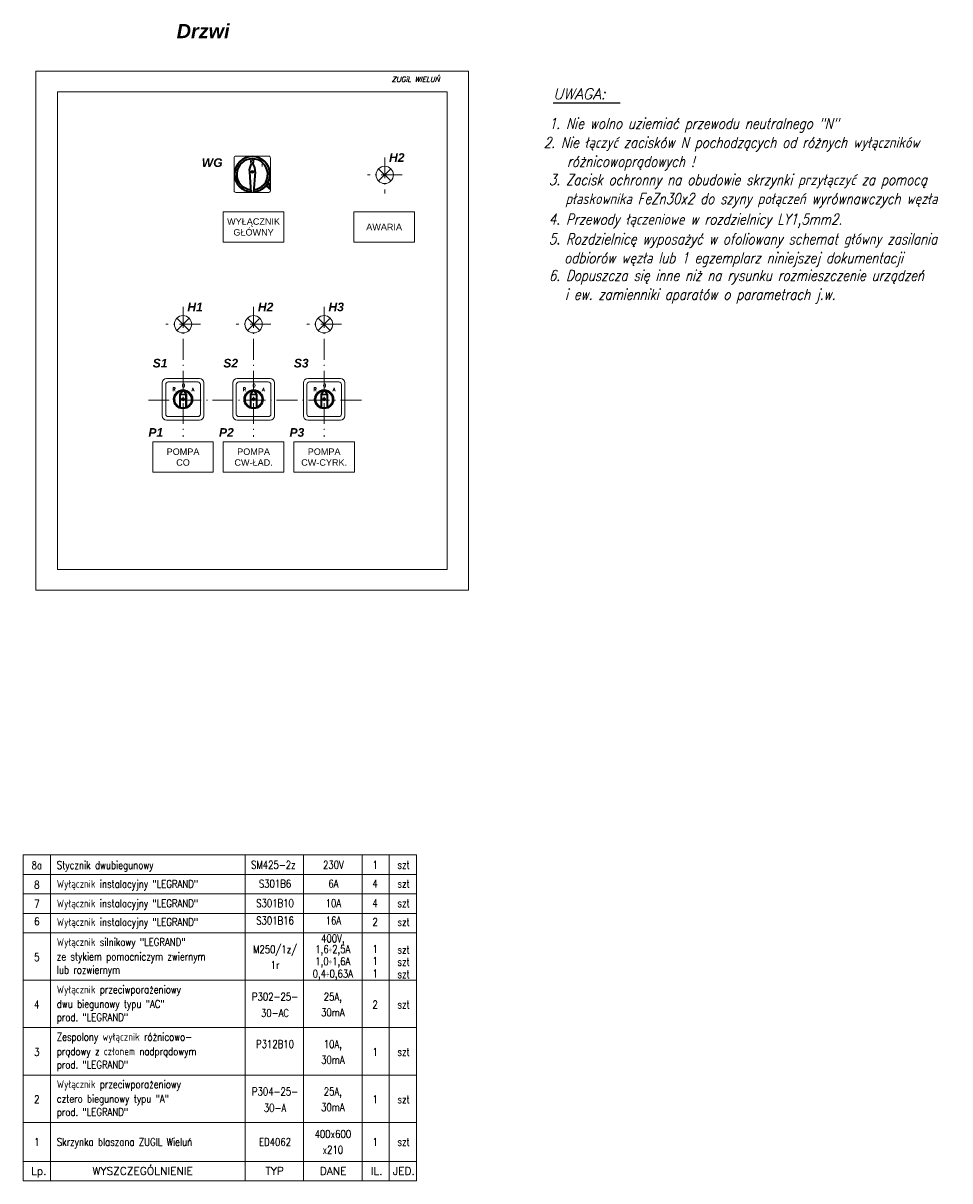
# Model space of a CAD drawing. Header units: millimetres. Extents: x 1282 to 1621, y -33 to 236.
# Tile 6 of 6: x 1407 to 1621, y -33 to 234. Entities that reach past the tile are written whole.
import ezdxf
from ezdxf.enums import TextEntityAlignment as Align

# ---------------------------------------------------------------- set-up
doc = ezdxf.new("R2010")
doc.units = ezdxf.units.MM
doc.header["$LTSCALE"] = 0.4
doc.linetypes.add('ACAD_ISO10W100', pattern=[18.5, 12, -3, 0.5, -3])
doc.linetypes.add('SOLID', pattern=[0])
doc.layers.get('0').update_dxf_attribs({"lineweight": 15})
for name, color, linetype, lineweight in [('1', 7, 'SOLID', 20), ('ramka', 42, 'Continuous', 20), ('schrack-details', 4, 'Continuous', 5), ('schrack-movparts', 5, 'Continuous', 35), ('schrack-others', 2, 'Continuous', 13), ('schrack-outline', 1, 'Continuous', 25), ('TEKST', 2, 'Continuous', 25)]:
    doc.layers.add(name, color=color, linetype=linetype, lineweight=lineweight)
doc.styles.add('logo', font='romand.shx', dxfattribs={"oblique": 15, "height": 1.5})
doc.styles.add('OPIS', font='simplex.shx', dxfattribs={"width": 0.7, "height": 10})
doc.styles.add('pd', font='arialbi.ttf', dxfattribs={"height": 3})
doc.styles.add('pmbk', font='arialbi.ttf', dxfattribs={"height": 2})
doc.styles.add('pmm', font='arial.ttf', dxfattribs={"height": 1.5})
doc.styles.add('romans', font='romans.shx', dxfattribs={"height": 2})

# ---------------------------------------------------------------- blocks, each defined once
blk = doc.blocks.new('IN8E1334')
at = {"layer": 'schrack-details'}
for p, q in [((19.5, 11.5), (18.7, 17.7)), ((22.5, 11.5), (23.3, 17.7)), ((22.7, 2.8), (19.3, 2.8)), ((19.5, 11.5), (20.1, 11.5)), ((20.5, 3), (20.1, 3)), ((20.1, 3), (20.1, 2.8)), ((20.1, 2.8), (20.1, 2.5)), ((20.1, 2.5), (20.5, 2.5)), ((20.8, 3.3), (20.5, 3)), ((20.8, 2.3), (20.5, 2.5)), ((20.8, 3.7), (20.8, 3.3)), ((21, 3.7), (20.8, 3.7)), ((20.8, 2.3), (20.8, 1.8)), ((20.8, 1.8), (21, 1.8)), ((21, 4.4), (21, 1.1)), ((21.2, 3.7), (21, 3.7)), ((21, 1.8), (21.2, 1.8)), ((21.2, 3.3), (21.2, 3.7)), ((21.2, 3.3), (21.5, 3)), ((21.2, 2.3), (21.5, 2.5)), ((21.2, 1.8), (21.2, 2.3)), ((21.9, 3), (21.5, 3)), ((21.5, 2.5), (21.9, 2.5)), ((21.9, 11.5), (22.5, 11.5)), ((21.9, 2.8), (21.9, 3)), ((21.9, 2.5), (21.9, 2.8))]:
    blk.add_line(p, q, dxfattribs=at)
blk.add_circle((21, 2.8), 1.68, dxfattribs=at)
at = {"layer": 'schrack-movparts'}
for p, q in [((17.7, 2.8), (19.5, -20.9)), ((24.3, 2.8), (22.5, -20.9)), ((41.2, -11.5), (39.2, -10.4)), ((41.2, -16), (41.2, -11.5)), ((37.1, -13.5), (40.4, -16.4))]:
    blk.add_line(p, q, dxfattribs=at)
for centre, radius, start, end in [((21, 0), 20.4, 274.415, 265.585), ((21, 0), 17.9, 275.6544, 264.3456), ((28.3, 4.5), 10.8, 135.2425, 189.4199), ((21, 11.7), 0.5, 44.7575, 135.2425), ((13.7, 4.5), 10.8, 350.5801, 44.7575), ((40.7, -16), 0.5, 229.8573, 0)]:
    blk.add_arc(centre, radius, start, end, dxfattribs=at)
at = {"layer": 'schrack-others'}
for p, q in [((38.5, -13), (40.1, -10.9)), ((38.6, -13.7), (41.2, -15.9))]:
    blk.add_line(p, q, dxfattribs=at)
blk.add_lwpolyline([(2, -21), (40, -21, 0.414214), (42, -19), (42, 19, 0.414214), (40, 21), (2, 21, 0.414214), (0, 19), (0, -19, 0.414214)], format="xyb", close=True, dxfattribs=at)
blk.add_circle((21, 0), 21, dxfattribs=at)
blk.add_arc((38.9, -13.3), 0.5, 144.1818, 229.8573, dxfattribs=at)
at = {"layer": 'schrack-outline', "style": 'OPIS'}
for s, p in [('O', (19.8, 13.4)), ('1', (31.2, 8.8))]:
    blk.add_text(s, height=3, dxfattribs=at).set_placement(p)

msp = doc.modelspace()

# ---------------------------------------------------------------- linework, layer by layer
at = {"linetype": 'ACAD_ISO10W100'}
for p, q in [((1490.052, 203.242), (1490.052, 194.935)), ((1494.052, 199.242), (1486.052, 199.242)), ((1443.444, 168.717), (1443.444, 138.717)), ((1459.746, 168.717), (1459.746, 138.717)), ((1476.049, 168.717), (1476.049, 138.717)), ((1447.444, 164.717), (1439.444, 164.717)), ((1463.746, 164.717), (1455.746, 164.717)), ((1480.049, 164.717), (1472.049, 164.717)), ((1484.667, 147.146), (1435.105, 147.146))]:
    msp.add_line(p, q, dxfattribs=at)
for p, q in [((1491.466, 200.656), (1488.637, 197.828)), ((1488.637, 200.656), (1491.466, 197.828)), ((1452.746, 190.696), (1466.746, 190.696)), ((1452.746, 183.696), (1452.746, 190.696)), ((1466.746, 190.696), (1466.746, 183.696)), ((1482.912, 190.696), (1496.912, 190.696)), ((1482.912, 183.696), (1482.912, 190.696)), ((1496.912, 190.696), (1496.912, 183.696)), ((1466.746, 183.696), (1452.746, 183.696)), ((1496.912, 183.696), (1482.912, 183.696)), ((1444.858, 166.131), (1442.029, 163.303)), ((1442.029, 166.131), (1444.858, 163.303)), ((1461.161, 166.131), (1458.332, 163.303)), ((1458.332, 166.131), (1461.161, 163.303)), ((1477.463, 166.131), (1474.635, 163.303)), ((1474.635, 166.131), (1477.463, 163.303)), ((1436.444, 137.506), (1450.444, 137.506)), ((1436.444, 130.506), (1436.444, 137.506)), ((1450.444, 137.506), (1450.444, 130.506)), ((1452.746, 137.506), (1466.746, 137.506)), ((1452.746, 130.506), (1452.746, 137.506)), ((1466.746, 137.506), (1466.746, 130.506)), ((1469.049, 137.506), (1483.049, 137.506)), ((1469.049, 130.506), (1469.049, 137.506)), ((1483.049, 137.506), (1483.049, 130.506)), ((1450.444, 130.506), (1436.444, 130.506)), ((1466.746, 130.506), (1452.746, 130.506)), ((1483.049, 130.506), (1469.049, 130.506))]:
    msp.add_line(p, q)
for centre in [(1490.052, 199.242), (1443.444, 164.717), (1459.746, 164.717), (1476.049, 164.717)]:
    msp.add_circle(centre, 2)
at = {"layer": 'ramka'}
for p, q in [((1406.505, 42.072), (1406.505, -8.791)), ((1406.505, 42.072), (1497.405, 42.072)), ((1406.505, 42.072), (1497.405, 42.072)), ((1412.805, -8.791), (1412.805, 42.072)), ((1457.805, -8.791), (1457.805, 42.072)), ((1471.305, -8.791), (1471.305, 42.072)), ((1484.805, -8.791), (1484.805, 42.072)), ((1491.105, -8.791), (1491.105, 42.072)), ((1497.405, -33.245), (1497.405, 42.072)), ((1406.505, 37.572), (1497.405, 37.572)), ((1406.505, 37.572), (1497.405, 37.572)), ((1406.505, 33.072), (1497.405, 33.072)), ((1406.505, 28.572), (1497.405, 28.572)), ((1406.505, 28.572), (1497.405, 28.572)), ((1406.505, 24.072), (1497.405, 24.072)), ((1406.505, 24.072), (1497.405, 24.072)), ((1406.505, 24.072), (1497.405, 24.072)), ((1406.505, 24.072), (1497.405, 24.072)), ((1406.505, 24.072), (1497.405, 24.072)), ((1406.505, 24.072), (1497.405, 24.072)), ((1406.505, 24.072), (1497.405, 24.072)), ((1406.505, 13.117), (1497.405, 13.117)), ((1406.505, 13.117), (1497.405, 13.117)), ((1497.405, 2.163), (1406.505, 2.163)), ((1406.505, 2.163), (1406.505, -33.245)), ((1406.505, 2.163), (1497.405, 2.163)), ((1406.505, 2.163), (1497.405, 2.163)), ((1406.505, 2.163), (1497.405, 2.163)), ((1412.805, -33.245), (1412.805, 2.163)), ((1457.805, -33.245), (1457.805, 2.163)), ((1471.305, -33.245), (1471.305, 2.163)), ((1484.805, -33.245), (1484.805, 2.163)), ((1491.105, -33.245), (1491.105, 2.163)), ((1406.505, -8.791), (1497.405, -8.791)), ((1497.405, -33.245), (1497.405, -9.596)), ((1406.505, -19.745), (1497.405, -19.745)), ((1406.505, -28.745), (1497.405, -28.745)), ((1406.505, -33.245), (1497.405, -33.245))]:
    msp.add_line(p, q, dxfattribs=at)
at = {"layer": 'schrack-details'}
for p, q in [((1504.443, 218.438), (1414.443, 218.438)), ((1414.443, 218.438), (1414.443, 108.038)), ((1504.443, 108.038), (1504.443, 218.438)), ((1439.444, 150.774), (1439.444, 143.974)), ((1440.044, 151.374), (1446.844, 151.374)), ((1447.444, 143.974), (1447.444, 150.774)), ((1455.746, 150.774), (1455.746, 143.974)), ((1456.346, 151.374), (1463.146, 151.374)), ((1463.746, 143.974), (1463.746, 150.774)), ((1472.049, 150.774), (1472.049, 143.974)), ((1472.649, 151.374), (1479.449, 151.374)), ((1480.049, 143.974), (1480.049, 150.774)), ((1442.739, 148.525), (1444.148, 148.525)), ((1442.839, 148.425), (1444.048, 148.425)), ((1442.839, 148.425), (1442.839, 145.477)), ((1443.78, 147.374), (1443.108, 147.374)), ((1443.259, 147.417), (1443.259, 147.374)), ((1443.343, 147.417), (1443.259, 147.417)), ((1443.259, 147.374), (1443.259, 147.33)), ((1443.259, 147.33), (1443.343, 147.33)), ((1443.4, 147.475), (1443.343, 147.417)), ((1443.4, 147.272), (1443.343, 147.33)), ((1443.444, 147.558), (1443.4, 147.558)), ((1443.4, 147.558), (1443.4, 147.475)), ((1443.4, 147.272), (1443.4, 147.189)), ((1443.4, 147.189), (1443.444, 147.189)), ((1443.444, 147.71), (1443.444, 147.038)), ((1443.487, 147.558), (1443.444, 147.558)), ((1443.444, 147.189), (1443.487, 147.189)), ((1443.487, 147.475), (1443.487, 147.558)), ((1443.487, 147.475), (1443.545, 147.417)), ((1443.487, 147.272), (1443.545, 147.33)), ((1443.487, 147.189), (1443.487, 147.272)), ((1443.628, 147.417), (1443.545, 147.417)), ((1443.545, 147.33), (1443.628, 147.33)), ((1443.628, 147.374), (1443.628, 147.417)), ((1443.628, 147.33), (1443.628, 147.374)), ((1444.048, 148.425), (1444.048, 145.477)), ((1459.042, 148.525), (1460.451, 148.525)), ((1459.142, 148.425), (1460.351, 148.425)), ((1459.142, 148.425), (1459.142, 145.477)), ((1460.082, 147.374), (1459.41, 147.374)), ((1459.562, 147.417), (1459.562, 147.374)), ((1459.645, 147.417), (1459.562, 147.417)), ((1459.562, 147.374), (1459.562, 147.33)), ((1459.562, 147.33), (1459.645, 147.33)), ((1459.703, 147.475), (1459.645, 147.417)), ((1459.703, 147.272), (1459.645, 147.33)), ((1459.746, 147.558), (1459.703, 147.558)), ((1459.703, 147.558), (1459.703, 147.475)), ((1459.703, 147.272), (1459.703, 147.189)), ((1459.703, 147.189), (1459.746, 147.189)), ((1459.746, 147.71), (1459.746, 147.038)), ((1459.79, 147.558), (1459.746, 147.558)), ((1459.746, 147.189), (1459.79, 147.189)), ((1459.79, 147.475), (1459.79, 147.558)), ((1459.79, 147.475), (1459.848, 147.417)), ((1459.79, 147.272), (1459.848, 147.33)), ((1459.79, 147.189), (1459.79, 147.272)), ((1459.931, 147.417), (1459.848, 147.417)), ((1459.848, 147.33), (1459.931, 147.33)), ((1459.931, 147.374), (1459.931, 147.417)), ((1459.931, 147.33), (1459.931, 147.374)), ((1460.351, 148.425), (1460.351, 145.477)), ((1475.344, 148.525), (1476.754, 148.525)), ((1475.444, 148.425), (1476.654, 148.425)), ((1475.444, 148.425), (1475.444, 145.477)), ((1476.385, 147.374), (1475.713, 147.374)), ((1475.864, 147.417), (1475.864, 147.374)), ((1475.948, 147.417), (1475.864, 147.417)), ((1475.864, 147.374), (1475.864, 147.33)), ((1475.864, 147.33), (1475.948, 147.33)), ((1476.006, 147.475), (1475.948, 147.417)), ((1476.006, 147.272), (1475.948, 147.33)), ((1476.049, 147.558), (1476.006, 147.558)), ((1476.006, 147.558), (1476.006, 147.475)), ((1476.006, 147.272), (1476.006, 147.189)), ((1476.006, 147.189), (1476.049, 147.189)), ((1476.049, 147.71), (1476.049, 147.038)), ((1476.093, 147.558), (1476.049, 147.558)), ((1476.049, 147.189), (1476.093, 147.189)), ((1476.093, 147.475), (1476.093, 147.558)), ((1476.093, 147.475), (1476.15, 147.417)), ((1476.093, 147.272), (1476.15, 147.33)), ((1476.093, 147.189), (1476.093, 147.272)), ((1476.234, 147.417), (1476.15, 147.417)), ((1476.15, 147.33), (1476.234, 147.33)), ((1476.234, 147.374), (1476.234, 147.417)), ((1476.234, 147.33), (1476.234, 147.374)), ((1476.654, 148.425), (1476.654, 145.477)), ((1442.739, 145.377), (1444.148, 145.377)), ((1442.839, 145.477), (1444.048, 145.477)), ((1459.042, 145.377), (1460.451, 145.377)), ((1459.142, 145.477), (1460.351, 145.477)), ((1475.344, 145.377), (1476.754, 145.377)), ((1475.444, 145.477), (1476.654, 145.477)), ((1440.044, 143.374), (1446.844, 143.374)), ((1456.346, 143.374), (1463.146, 143.374)), ((1472.649, 143.374), (1479.449, 143.374)), ((1414.443, 108.038), (1504.443, 108.038))]:
    msp.add_line(p, q, dxfattribs=at)
for centre in [(1443.444, 147.374), (1459.746, 147.374), (1476.049, 147.374)]:
    msp.add_circle(centre, 0.336, dxfattribs=at)
for centre, radius, start, end in [((1440.044, 150.774), 0.6, 90, 180), ((1446.844, 150.774), 0.6, 0, 90), ((1456.346, 150.774), 0.6, 90, 180), ((1463.146, 150.774), 0.6, 0, 90), ((1472.649, 150.774), 0.6, 90, 180), ((1479.449, 150.774), 0.6, 0, 90), ((1443.444, 147.374), 1.891, 95.16269, 248.12068), ((1443.444, 147.374), 1.891, 291.87932, 84.83731), ((1459.746, 147.374), 1.891, 95.16269, 248.12068), ((1459.746, 147.374), 1.891, 291.87932, 84.83731), ((1476.049, 147.374), 1.891, 95.16269, 248.12068), ((1476.049, 147.374), 1.891, 291.87932, 84.83731), ((1440.044, 143.974), 0.6, 180, 270), ((1446.844, 143.974), 0.6, 270, 0), ((1456.346, 143.974), 0.6, 180, 270), ((1463.146, 143.974), 0.6, 270, 0), ((1472.649, 143.974), 0.6, 180, 270), ((1479.449, 143.974), 0.6, 270, 0)]:
    msp.add_arc(centre, radius, start, end, dxfattribs=at)
at = {"layer": 'schrack-movparts'}
for p, q in [((1442.739, 148.525), (1443.444, 149.49)), ((1442.739, 148.525), (1442.739, 145.377)), ((1444.148, 148.525), (1443.444, 149.49)), ((1444.148, 148.525), (1444.148, 145.377)), ((1459.042, 148.525), (1459.746, 149.49)), ((1459.042, 148.525), (1459.042, 145.377)), ((1460.451, 148.525), (1459.746, 149.49)), ((1460.451, 148.525), (1460.451, 145.377)), ((1475.344, 148.525), (1476.049, 149.49)), ((1475.344, 148.525), (1475.344, 145.377)), ((1476.754, 148.525), (1476.049, 149.49)), ((1476.754, 148.525), (1476.754, 145.377))]:
    msp.add_line(p, q, dxfattribs=at)
for centre in [(1443.444, 147.374), (1459.746, 147.374), (1476.049, 147.374)]:
    msp.add_circle(centre, 2.117, dxfattribs=at)
at = {"layer": 'schrack-others'}
for p, q in [((1509.443, 223.238), (1409.443, 223.238)), ((1409.443, 223.238), (1409.443, 103.238)), ((1509.443, 103.238), (1509.443, 223.238)), ((1438.644, 151.174), (1438.644, 143.574)), ((1447.244, 152.174), (1439.644, 152.174)), ((1448.244, 143.574), (1448.244, 151.174)), ((1454.946, 151.174), (1454.946, 143.574)), ((1463.546, 152.174), (1455.946, 152.174)), ((1464.546, 143.574), (1464.546, 151.174)), ((1471.249, 151.174), (1471.249, 143.574)), ((1479.849, 152.174), (1472.249, 152.174)), ((1480.849, 143.574), (1480.849, 151.174)), ((1439.644, 142.574), (1447.244, 142.574)), ((1455.946, 142.574), (1463.546, 142.574)), ((1472.249, 142.574), (1479.849, 142.574)), ((1409.443, 103.238), (1509.443, 103.238))]:
    msp.add_line(p, q, dxfattribs=at)
for centre, start, end in [((1439.644, 151.174), 90, 180), ((1447.244, 151.174), 0, 90), ((1455.946, 151.174), 90, 180), ((1463.546, 151.174), 0, 90), ((1472.249, 151.174), 90, 180), ((1479.849, 151.174), 0, 90), ((1439.644, 143.574), 180, 270), ((1447.244, 143.574), 270, 0), ((1455.946, 143.574), 180, 270), ((1463.546, 143.574), 270, 0), ((1472.249, 143.574), 180, 270), ((1479.849, 143.574), 270, 0)]:
    msp.add_arc(centre, 1, start, end, dxfattribs=at)
at = {"layer": 'TEKST'}
msp.add_line((1544.445, 215.815), (1528.963, 215.815), dxfattribs=at)

# ---------------------------------------------------------------- block references
at = {"xscale": 0.1999999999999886, "yscale": 0.1999999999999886, "zscale": 0.1999999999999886}
msp.add_blockref('IN8E1334', (1455.243, 199.378), dxfattribs=at)

# ---------------------------------------------------------------- texts
at = {"linetype": 'ACAD_ISO10W100', "style": 'pmbk'}
for s, p in [('H2', (1491.052, 202.242)), ('WG', (1447.78, 201.072)), ('H1', (1444.444, 167.717)), ('H2', (1460.746, 167.717)), ('H3', (1477.049, 167.717)), ('S1', (1436.444, 154.723)), ('S2', (1452.746, 154.723)), ('S3', (1469.049, 154.723)), ('P1', (1435.444, 138.717)), ('P2', (1451.746, 138.717)), ('P3', (1468.049, 138.717))]:
    msp.add_text(s, height=2, dxfattribs=at).set_placement(p)
at = {"char_height": 1.5, "width": 14, "attachment_point": 5, "style": 'pmm'}
for s, insert in [('{\\fArial|b0|i0|c238|p34;WYŁĄCZNIK\\PGŁÓWNY}', (1459.746, 187.196)), ('{\\fArial|b0|i0|c238|p34;AWARIA}', (1489.912, 187.196)), ('{\\fArial|b0|i0|c238|p34;POMPA\\PCO}', (1443.444, 134.006)), ('{\\fArial|b0|i0|c238|p34;POMPA\\PCW-ŁAD.}', (1459.746, 134.006)), ('{\\fArial|b0|i0|c238|p34;POMPA\\PCW-CYRK.}', (1476.049, 134.006))]:
    msp.add_mtext(s, dxfattribs=dict(at, insert=insert))
at = {"layer": '1', "style": 'pd'}
msp.add_text('Drzwi', height=3.2855, dxfattribs=at).set_placement((1441.971, 230.827))
at = {"layer": 'schrack-details', "color": 2, "style": 'logo', "oblique": 15}
msp.add_text('ZUGiL WIELUŃ', height=1.2, dxfattribs=at).set_placement((1491.631, 220.72))
at = {"layer": 'schrack-outline', "style": 'OPIS'}
for s, p in [('R', (1440.995, 149.275)), ('0', (1443.21, 150.153)), ('A', (1445.418, 149.218)), ('R', (1457.298, 149.275)), ('0', (1459.512, 150.153)), ('A', (1461.721, 149.218)), ('R', (1473.601, 149.275)), ('0', (1475.815, 150.153)), ('A', (1478.024, 149.218))]:
    msp.add_text(s, height=0.8, dxfattribs=at).set_placement(p)
at = {"layer": 'TEKST', "style": 'romans', "oblique": 15}
msp.add_text('UWAGA:', height=2.5, dxfattribs=at).set_placement((1528.963, 216.726))
at = {"layer": 'TEKST', "style": 'romans', "oblique": 15, "width": 0.8}
for s, p in [('1. Nie wolno uziemiać przewodu neutralnego "N"', (1527.993, 209.868)), ('  2. Nie łączyć zacisków N pochodzących od różnych wyłączników', (1524.077, 205.479)), (' różnicowoprądowych !', (1530.808, 201.09)), ('3. Zacisk ochronny na obudowie skrzynki przyłączyć za pomocą', (1527.982, 196.868)), ('  płaskownika FeZn30x2 do szyny połączeń wyrównawczych węzła ', (1529.062, 192.479)), ('4. Przewody łączeniowe w rozdzielnicy LY1,5mm2.', (1527.982, 187.745)), ('5. Rozdzielnicę wyposażyć w ofoliowany schemat główny zasilania', (1527.982, 183.184)), ('  odbiorów węzła lub 1 egzemplarz niniejszej dokumentacji', (1528.783, 178.795)), ('6. Dopuszcza się inne niż na rysunku rozmieszczenie urządzeń', (1527.982, 174.745)), ('   i ew. zamienniki aparatów o parametrach j.w.', (1527.219, 170.356))]:
    msp.add_text(s, height=2.5, dxfattribs=at).set_placement(p)
at = {"layer": 'TEKST', "style": 'romans', "width": 0.8}
for s, p in [('8a', (1409.671, 38.793)), ('SM425-2z', (1464.315, 38.881)), ('230V', (1478.203, 38.881)), ('1', (1487.84, 38.881)), ('szt', (1494.405, 38.881)), ('8', (1409.671, 34.293)), ('S301B6', (1464.703, 34.529)), ('6A', (1478.203, 34.529)), ('4', (1487.84, 34.529)), ('szt', (1494.405, 34.529)), ('7', (1409.671, 29.862)), ('S301B10', (1464.703, 30.029)), ('10A', (1478.203, 30.029)), ('4', (1487.84, 30.029)), ('szt', (1494.405, 30.029)), ('6', (1409.671, 25.821)), ('S301B16', (1464.703, 26.01)), ('16A', (1478.203, 26.01)), ('2', (1487.84, 25.675)), ('szt', (1494.405, 25.675)), ('400V,', (1478.063, 21.873)), ('5', (1409.671, 17.549)), ('M250/1z/', (1464.703, 19.364)), ('1,6÷2,5A', (1478.063, 19.401)), ('1', (1487.84, 19.45)), ('szt', (1494.405, 19.282)), ('1r', (1464.703, 15.734)), ('1,0÷1,6A', (1478.063, 16.598)), ('1', (1487.84, 16.647)), ('szt', (1494.405, 16.478)), ('0,4÷0,63A', (1478.063, 13.727)), ('1', (1487.84, 13.776)), ('szt', (1494.405, 13.608)), ('4', (1409.671, 6.595)), ('P302-25-', (1464.703, 8.409)), ('25A,', (1478.063, 8.409)), ('2', (1487.84, 6.595)), ('szt', (1494.405, 6.595)), ('30-AC', (1464.703, 4.64)), ('30mA', (1478.063, 4.78)), ('3', (1409.671, -4.36)), ('P312B10', (1464.703, -2.545)), ('10A,', (1478.063, -2.545)), ('1', (1487.84, -4.36)), ('szt', (1494.405, -4.36)), ('30mA', (1478.063, -6.174)), ('P304-25-', (1464.703, -13.499)), ('25A,', (1478.063, -13.499)), ('2', (1409.671, -15.314)), ('30-A', (1464.703, -17.268)), ('30mA', (1478.063, -17.129)), ('1', (1487.84, -15.314)), ('szt', (1494.405, -15.314)), ('1', (1409.671, -25.151)), ('ED4062', (1464.703, -25.151)), ('400x600', (1478.063, -23.337)), ('1', (1487.84, -25.151)), ('szt', (1494.405, -25.151)), ('x210', (1478.063, -26.966))]:
    msp.add_text(s, height=1.8, dxfattribs=at).set_placement(p, align=Align.CENTER)
for s, p in [('Stycznik dwubiegunowy', (1414.28, 38.822)), ('Wyłącznik instalacyjny "LEGRAND"', (1414.28, 34.47)), ('Wyłącznik instalacyjny "LEGRAND"', (1414.28, 29.97)), ('Wyłącznik instalacyjny "LEGRAND"', (1414.28, 25.665)), ('Wyłącznik silnikowy "LEGRAND"', (1414.28, 21.039)), ('ze stykiem pomocniczym zwiernym', (1414.28, 17.688)), ('lub rozwiernym', (1414.28, 14.618)), ('Wyłącznik przeciwporażeniowy ', (1414.28, 10.084)), ('dwu biegunowy typu "AC"', (1414.28, 6.734)), ('prod. "LEGRAND"', (1414.28, 3.663)), ('Zespolony wyłącznik różnicowo-', (1414.28, -0.87)), ('prądowy z członem nadprądowym', (1414.28, -4.22)), ('prod. "LEGRAND"', (1414.28, -7.291)), ('Wyłącznik przeciwporażeniowy ', (1414.28, -11.824)), ('cztero biegunowy typu "A"', (1414.28, -15.174)), ('prod. "LEGRAND"', (1414.28, -18.245)), ('Skrzynka blaszana ZUGIL Wieluń', (1414.28, -25.151))]:
    msp.add_text(s, height=1.8, dxfattribs=at).set_placement(p)
at = {"layer": 'TEKST', "style": 'romans'}
for s, p in [('Lp.', (1410.16, -31.852)), ('WYSZCZEGÓLNIENIE', (1434.114, -31.852)), ('TYP', (1464.633, -31.852)), ('DANE', (1478.133, -31.852)), ('IL.', (1488.195, -31.852)), ('JED.', (1494.495, -31.852))]:
    msp.add_text(s, height=1.8, dxfattribs=at).set_placement(p, align=Align.CENTER)

doc.saveas('drawing.dxf')
